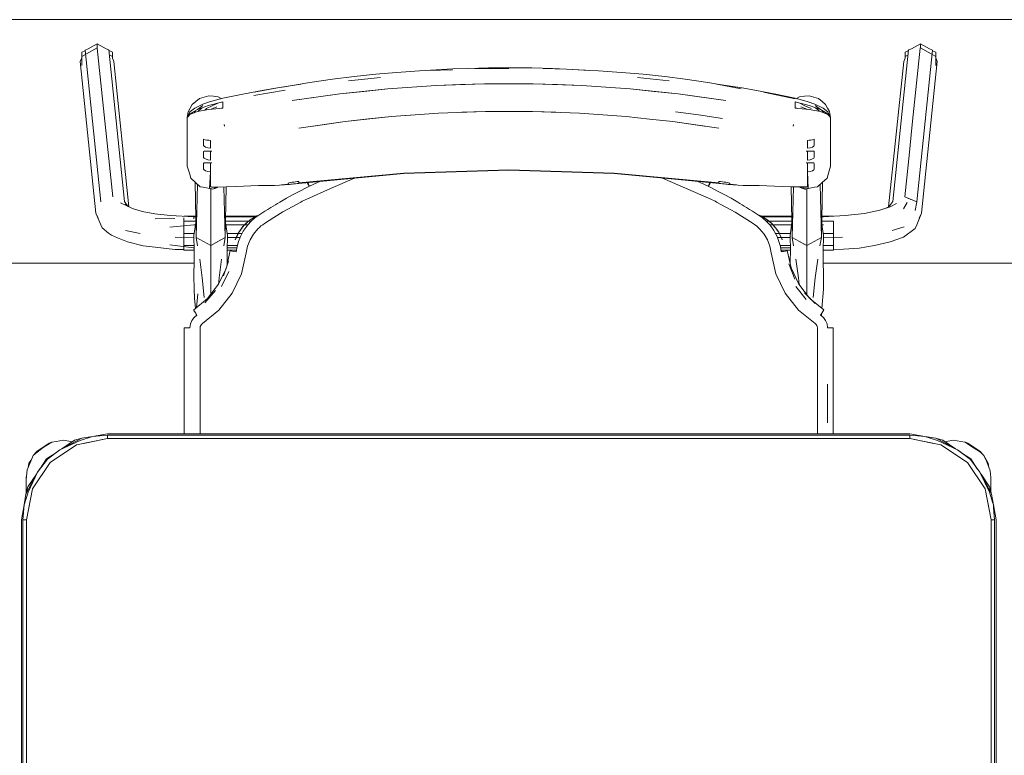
# Model space of a CAD drawing. Header units: millimetres. Extents: x 321 to 585, y -277 to 9.
# Tile 115 of 256: x 395.256 to 396.468, y -206.652 to -205.746. Entities that reach past the tile are written whole.
import ezdxf

# ---------------------------------------------------------------- set-up
doc = ezdxf.new("R2010")
doc.units = ezdxf.units.MM
doc.header["$MEASUREMENT"] = 0
doc.layers.add('IFC-Elemento de mobília-Contorno', color=152, linetype='Continuous', lineweight=5)
doc.layers.add('IFC-Viga-Contorno', color=66, linetype='Continuous', lineweight=5)

msp = doc.modelspace()

# ---------------------------------------------------------------- linework, layer by layer
at = {"layer": 'IFC-Elemento de mobília-Contorno', "color": 7, "lineweight": 5}
for p, q in [((395.3322, -205.7911), (395.351, -205.7806)), ((395.3322, -205.7859), (395.3359, -205.7839)), ((395.3322, -205.7911), (395.3322, -205.7859)), ((395.3359, -205.7839), (395.3362, -205.7831)), ((395.3362, -205.7831), (395.34, -205.7816)), ((395.3362, -205.7831), (395.3556, -205.97)), ((395.34, -205.7816), (395.351, -205.7754)), ((395.351, -205.7806), (395.351, -205.7754)), ((395.351, -205.7754), (395.362, -205.7816)), ((395.351, -205.7806), (395.3512, -205.7807)), ((395.3512, -205.7807), (395.3557, -205.8239)), ((395.362, -205.7816), (395.3655, -205.7829)), ((395.3655, -205.7829), (395.3848, -205.9698)), ((395.3655, -205.7829), (395.3658, -205.7837)), ((395.3658, -205.7837), (395.3699, -205.7859)), ((395.3699, -205.7932), (395.3699, -205.7859)), ((395.3699, -205.7911), (395.3699, -205.7859)), ((396.3309, -205.9698), (396.3503, -205.7829)), ((396.3459, -205.7859), (396.3499, -205.7837)), ((396.3459, -205.7911), (396.3459, -205.7859)), ((396.3499, -205.7837), (396.3503, -205.7829)), ((396.3503, -205.7829), (396.3537, -205.7816)), ((396.3537, -205.7816), (396.3647, -205.7754)), ((396.3601, -205.8239), (396.3645, -205.7807)), ((396.3602, -205.97), (396.3795, -205.7831)), ((396.3645, -205.7807), (396.3647, -205.7806)), ((396.3647, -205.7806), (396.3647, -205.7754)), ((396.3647, -205.7754), (396.3758, -205.7816)), ((396.3647, -205.7806), (396.3836, -205.7911)), ((396.3758, -205.7816), (396.3795, -205.7831)), ((396.3795, -205.7831), (396.3798, -205.7839)), ((396.3798, -205.7839), (396.3836, -205.7859)), ((396.3836, -205.7926), (396.3836, -205.7859)), ((396.3836, -205.7911), (396.3836, -205.7859)), ((395.3302, -205.7973), (395.3322, -205.7926)), ((395.3302, -205.7973), (395.3495, -205.9842)), ((395.3322, -205.802), (395.3322, -205.7911)), ((395.3661, -205.789), (395.3699, -205.7911)), ((395.3699, -205.7932), (395.3699, -205.7911)), ((395.3699, -205.7932), (395.3715, -205.7971)), ((395.3715, -205.7971), (395.3901, -205.9761)), ((396.3256, -205.9764), (396.3442, -205.7971)), ((396.3442, -205.7971), (396.3459, -205.7932)), ((396.3459, -205.7911), (396.3496, -205.789)), ((396.3459, -205.7932), (396.3459, -205.7911)), ((396.3662, -205.9842), (396.3856, -205.7973)), ((396.3836, -205.802), (396.3836, -205.7911)), ((396.3836, -205.7926), (396.3856, -205.7973)), ((395.6944, -205.8128), (395.7195, -205.8107)), ((395.7195, -205.8107), (395.7478, -205.8086)), ((395.7478, -205.8086), (395.7892, -205.8062)), ((395.7589, -205.8085), (395.7886, -205.8076)), ((395.7892, -205.8062), (395.8082, -205.8057)), ((395.8082, -205.8057), (395.833, -205.805)), ((395.816, -205.8057), (395.8581, -205.8057)), ((395.833, -205.805), (395.8581, -205.8049)), ((395.8581, -205.8049), (395.8863, -205.8051)), ((395.8863, -205.8051), (395.9118, -205.8057)), ((395.9002, -205.8057), (395.929, -205.8067)), ((395.9118, -205.8057), (395.929, -205.8067)), ((395.929, -205.8067), (395.9572, -205.8085)), ((395.9365, -205.8072), (395.9684, -205.8086)), ((395.9684, -205.8086), (395.9967, -205.8107)), ((395.9967, -205.8107), (396.0233, -205.813)), ((395.5793, -205.8288), (395.6131, -205.8232)), ((395.6131, -205.8232), (395.6409, -205.8191)), ((395.6409, -205.8191), (395.6676, -205.8157)), ((395.6606, -205.8212), (395.6999, -205.817)), ((395.6676, -205.8157), (395.6944, -205.8128)), ((396.0163, -205.817), (396.0556, -205.8212)), ((396.0233, -205.813), (396.05, -205.8159)), ((396.05, -205.8159), (396.0752, -205.8191)), ((396.0752, -205.8191), (396.103, -205.8232)), ((396.103, -205.8232), (396.1242, -205.8267)), ((395.3557, -205.8239), (395.3605, -205.8706)), ((395.5326, -205.837), (395.5563, -205.8324)), ((395.544, -205.8393), (395.5826, -205.8324)), ((395.5446, -205.8349), (395.5732, -205.8298)), ((395.5563, -205.8324), (395.5732, -205.8298)), ((395.5732, -205.8298), (395.6018, -205.8253)), ((395.6497, -205.8371), (395.7089, -205.8309)), ((395.6497, -205.8371), (395.6793, -205.834)), ((395.6793, -205.834), (395.7089, -205.8309)), ((395.7089, -205.8309), (395.7685, -205.8268)), ((395.7089, -205.8309), (395.7387, -205.8288)), ((395.7387, -205.8288), (395.7685, -205.8268)), ((395.7685, -205.8268), (395.8282, -205.8247)), ((395.7685, -205.8268), (395.7983, -205.8257)), ((395.7983, -205.8257), (395.8282, -205.8247)), ((395.8282, -205.8247), (395.888, -205.8247)), ((395.8282, -205.8247), (395.8581, -205.8247)), ((395.8581, -205.8247), (395.888, -205.8247)), ((395.888, -205.8247), (395.9477, -205.8268)), ((395.888, -205.8247), (395.9178, -205.8257)), ((395.9178, -205.8257), (395.9477, -205.8268)), ((395.9477, -205.8268), (396.0072, -205.8309)), ((395.9477, -205.8268), (395.9774, -205.8288)), ((395.9774, -205.8288), (396.0072, -205.8309)), ((396.0072, -205.8309), (396.0664, -205.8371)), ((396.0072, -205.8309), (396.0368, -205.834)), ((396.0368, -205.834), (396.0664, -205.8371)), ((396.1143, -205.8253), (396.144, -205.8307)), ((396.1143, -205.8253), (396.1454, -205.8297)), ((396.1454, -205.8297), (396.1629, -205.8331)), ((396.1629, -205.8331), (396.1867, -205.8375)), ((396.1715, -205.8349), (396.2107, -205.8433)), ((396.3552, -205.8706), (396.3601, -205.8239)), ((395.468, -205.8503), (395.4726, -205.8465)), ((395.4726, -205.8465), (395.4771, -205.8427)), ((395.4771, -205.8427), (395.4827, -205.841)), ((395.4814, -205.8498), (395.4895, -205.8471)), ((395.4827, -205.841), (395.4884, -205.8394)), ((395.4882, -205.8515), (395.5057, -205.847)), ((395.4884, -205.8394), (395.4943, -205.8401)), ((395.4895, -205.8471), (395.4966, -205.8448)), ((395.4943, -205.8401), (395.5002, -205.8408)), ((395.4966, -205.8448), (395.5057, -205.8425)), ((395.5002, -205.8408), (395.5039, -205.8429)), ((395.5057, -205.8425), (395.5326, -205.837)), ((395.5057, -205.849), (395.5057, -205.847)), ((395.591, -205.8454), (395.6497, -205.8371)), ((395.591, -205.8454), (395.6209, -205.8412)), ((395.6209, -205.8412), (395.6497, -205.8371)), ((396.0664, -205.8371), (396.1252, -205.8454)), ((396.0664, -205.8371), (396.0953, -205.8412)), ((396.0953, -205.8412), (396.1252, -205.8454)), ((396.1867, -205.8375), (396.2105, -205.8425)), ((396.2104, -205.849), (396.2104, -205.847)), ((396.2104, -205.847), (396.2279, -205.8515)), ((396.2105, -205.8425), (396.2195, -205.8448)), ((396.2123, -205.8429), (396.216, -205.8408)), ((396.216, -205.8408), (396.2219, -205.8401)), ((396.2195, -205.8448), (396.2266, -205.8471)), ((396.2219, -205.8401), (396.2278, -205.8394)), ((396.2266, -205.8471), (396.2347, -205.8498)), ((396.2278, -205.8394), (396.2334, -205.8411)), ((396.2334, -205.8411), (396.2391, -205.8427)), ((396.2391, -205.8427), (396.2436, -205.8465)), ((396.2436, -205.8465), (396.2481, -205.8503)), ((395.4621, -205.8662), (395.4632, -205.8591)), ((395.4621, -205.8662), (395.4651, -205.8593)), ((395.4632, -205.8591), (395.4656, -205.8547)), ((395.4651, -205.8593), (395.4712, -205.8547)), ((395.4652, -205.8617), (395.4745, -205.8565)), ((395.4652, -205.8624), (395.4743, -205.859)), ((395.4656, -205.8547), (395.468, -205.8503)), ((395.4707, -205.8603), (395.4723, -205.858)), ((395.4712, -205.8547), (395.4814, -205.8498)), ((395.4743, -205.859), (395.4884, -205.8564)), ((395.4745, -205.8565), (395.481, -205.8514)), ((395.4745, -205.8565), (395.4882, -205.8515)), ((395.4752, -205.8588), (395.476, -205.8578)), ((395.476, -205.8578), (395.4799, -205.8546)), ((395.4836, -205.8572), (395.4858, -205.8552)), ((395.4858, -205.8552), (395.4928, -205.852)), ((395.4884, -205.8564), (395.5057, -205.8548)), ((395.4913, -205.8561), (395.4984, -205.8532)), ((395.4928, -205.852), (395.4997, -205.8486)), ((395.5022, -205.8551), (395.5057, -205.8541)), ((395.5043, -205.8545), (395.5051, -205.8548)), ((395.5057, -205.8509), (395.5057, -205.849)), ((395.5057, -205.8528), (395.5057, -205.8509)), ((395.5057, -205.8548), (395.5057, -205.8528)), ((395.7713, -205.8609), (395.8291, -205.8588)), ((395.8002, -205.8598), (395.8291, -205.8588)), ((395.8291, -205.8588), (395.887, -205.8588)), ((395.887, -205.8588), (395.9449, -205.8609)), ((395.887, -205.8588), (395.9159, -205.8598)), ((396.0633, -205.8591), (396.0917, -205.8631)), ((396.0633, -205.8591), (396.0914, -205.8631)), ((396.2104, -205.8509), (396.2104, -205.849)), ((396.2104, -205.8528), (396.2104, -205.8509)), ((396.2104, -205.8548), (396.2104, -205.8528)), ((396.2104, -205.8541), (396.2139, -205.8551)), ((396.2104, -205.8548), (396.2278, -205.8564)), ((396.2107, -205.8548), (396.2116, -205.8544)), ((396.2165, -205.8486), (396.2234, -205.8521)), ((396.2177, -205.8531), (396.2248, -205.8561)), ((396.2234, -205.8521), (396.2303, -205.8552)), ((396.2278, -205.8564), (396.2418, -205.859)), ((396.2279, -205.8515), (396.2417, -205.8565)), ((396.2347, -205.8498), (396.2449, -205.8547)), ((396.2352, -205.8514), (396.2417, -205.8565)), ((396.2356, -205.8543), (396.24, -205.8578)), ((396.24, -205.8578), (396.2407, -205.8588)), ((396.2417, -205.8565), (396.2509, -205.8617)), ((396.2418, -205.859), (396.2509, -205.8624)), ((396.2436, -205.858), (396.245, -205.8601)), ((396.2449, -205.8547), (396.2508, -205.8591)), ((396.2481, -205.8503), (396.2505, -205.8546)), ((396.2505, -205.8546), (396.2529, -205.8589)), ((396.2508, -205.8591), (396.2541, -205.8661)), ((396.2529, -205.8589), (396.2541, -205.8661)), ((395.3605, -205.8706), (395.3654, -205.9173)), ((395.4621, -205.8662), (395.4652, -205.8617)), ((395.4621, -205.8662), (395.4638, -205.8641)), ((395.4621, -205.8812), (395.4621, -205.8662)), ((395.4638, -205.8641), (395.4652, -205.8624)), ((395.4664, -205.861), (395.4694, -205.8608)), ((395.5994, -205.8792), (395.6563, -205.8711)), ((395.6286, -205.8751), (395.6563, -205.8711)), ((395.6563, -205.8711), (395.7136, -205.865)), ((395.6563, -205.8711), (395.685, -205.868)), ((395.685, -205.868), (395.7136, -205.865)), ((395.7136, -205.865), (395.7713, -205.8609)), ((395.7136, -205.865), (395.7425, -205.8629)), ((395.7425, -205.8629), (395.7713, -205.8609)), ((395.9449, -205.8609), (396.0025, -205.865)), ((395.9449, -205.8609), (395.9737, -205.8629)), ((395.9737, -205.8629), (396.0025, -205.865)), ((396.0025, -205.865), (396.0312, -205.8681)), ((396.0312, -205.8681), (396.0598, -205.8711)), ((396.0598, -205.8711), (396.1167, -205.8792)), ((396.0598, -205.8711), (396.0875, -205.8751)), ((396.0914, -205.8631), (396.1211, -205.8673)), ((396.0917, -205.8631), (396.1211, -205.8673)), ((396.2469, -205.8609), (396.2496, -205.861)), ((396.2509, -205.8617), (396.2541, -205.8661)), ((396.2509, -205.8624), (396.2524, -205.8641)), ((396.2524, -205.8641), (396.2541, -205.8661)), ((396.2541, -205.8812), (396.2541, -205.8661)), ((396.3504, -205.9173), (396.3552, -205.8706)), ((395.4621, -205.8962), (395.4621, -205.8812)), ((395.5076, -205.8747), (395.5078, -205.8757)), ((395.5076, -205.8747), (395.508, -205.8769)), ((395.5078, -205.8757), (395.508, -205.8769)), ((395.5994, -205.8792), (395.6286, -205.8751)), ((396.0875, -205.8751), (396.1167, -205.8792)), ((396.2081, -205.8769), (396.2085, -205.8747)), ((396.2081, -205.8769), (396.2083, -205.8757)), ((396.2083, -205.8757), (396.2085, -205.8747)), ((396.2541, -205.8962), (396.2541, -205.8812)), ((395.4621, -205.9113), (395.4621, -205.8962)), ((395.4821, -205.893), (395.4841, -205.8936)), ((395.4821, -205.8949), (395.4821, -205.893)), ((395.4821, -205.8969), (395.4821, -205.8949)), ((395.4841, -205.8936), (395.4863, -205.894)), ((395.4863, -205.894), (395.4884, -205.8943)), ((395.4884, -205.8943), (395.4905, -205.8944)), ((395.4905, -205.8968), (395.4905, -205.8944)), ((396.2256, -205.8944), (396.2277, -205.8943)), ((396.2256, -205.8968), (396.2256, -205.8944)), ((396.2277, -205.8943), (396.2299, -205.894)), ((396.2299, -205.894), (396.232, -205.8936)), ((396.232, -205.8936), (396.2341, -205.893)), ((396.2341, -205.8949), (396.2341, -205.893)), ((396.2341, -205.8969), (396.2341, -205.8949)), ((396.2541, -205.9112), (396.2541, -205.8962)), ((395.4821, -205.8988), (395.4821, -205.8969)), ((395.4821, -205.9007), (395.4821, -205.8988)), ((395.4821, -205.9007), (395.4827, -205.9016)), ((395.4821, -205.9082), (395.4827, -205.9077)), ((395.4821, -205.91), (395.4821, -205.9082)), ((395.4827, -205.9016), (395.4845, -205.9027)), ((395.4827, -205.9077), (395.4845, -205.9075)), ((395.4845, -205.9027), (395.4872, -205.9036)), ((395.4845, -205.9075), (395.4872, -205.9075)), ((395.4872, -205.9036), (395.4905, -205.9041)), ((395.4872, -205.9075), (395.4905, -205.9075)), ((395.4905, -205.8992), (395.4905, -205.8968)), ((395.4905, -205.9017), (395.4905, -205.8992)), ((395.4905, -205.9041), (395.4905, -205.9017)), ((395.4905, -205.9103), (395.4905, -205.9075)), ((395.4909, -205.9075), (395.4921, -205.9075)), ((395.4909, -205.9075), (395.4921, -205.9075)), ((395.4913, -205.9075), (395.4921, -205.9075)), ((395.4917, -205.9075), (395.4921, -205.9075)), ((396.2241, -205.9075), (396.2249, -205.9075)), ((396.2241, -205.9075), (396.2244, -205.9075)), ((396.2241, -205.9075), (396.2252, -205.9075)), ((396.2241, -205.9075), (396.2249, -205.9075)), ((396.2256, -205.8992), (396.2256, -205.8968)), ((396.2256, -205.9017), (396.2256, -205.8992)), ((396.2256, -205.9041), (396.2256, -205.9017)), ((396.2256, -205.9041), (396.229, -205.9036)), ((396.2256, -205.9103), (396.2256, -205.9075)), ((396.2256, -205.9075), (396.229, -205.9075)), ((396.229, -205.9036), (396.2317, -205.9027)), ((396.229, -205.9075), (396.2317, -205.9075)), ((396.2317, -205.9027), (396.2334, -205.9016)), ((396.2317, -205.9075), (396.2334, -205.9077)), ((396.2334, -205.9016), (396.2341, -205.9007)), ((396.2334, -205.9077), (396.2341, -205.9082)), ((396.2341, -205.8988), (396.2341, -205.8969)), ((396.2341, -205.9007), (396.2341, -205.8988)), ((396.2341, -205.91), (396.2341, -205.9082)), ((395.3654, -205.9173), (395.3702, -205.9641)), ((395.4621, -205.9263), (395.4621, -205.9113)), ((395.4821, -205.9117), (395.4821, -205.91)), ((395.4821, -205.9135), (395.4821, -205.9117)), ((395.4821, -205.9153), (395.4821, -205.9135)), ((395.4821, -205.9153), (395.4827, -205.9162)), ((395.4827, -205.9162), (395.4845, -205.9173)), ((395.4845, -205.9173), (395.4872, -205.9182)), ((395.4872, -205.9182), (395.4905, -205.9187)), ((395.4905, -205.9131), (395.4905, -205.9103)), ((395.4905, -205.9159), (395.4905, -205.9131)), ((395.4905, -205.9187), (395.4905, -205.9159)), ((396.2256, -205.9131), (396.2256, -205.9103)), ((396.2256, -205.9159), (396.2256, -205.9131)), ((396.2256, -205.9187), (396.2256, -205.9159)), ((396.2256, -205.9187), (396.229, -205.9182)), ((396.229, -205.9182), (396.2317, -205.9173)), ((396.2317, -205.9173), (396.2334, -205.9162)), ((396.2334, -205.9162), (396.2341, -205.9153)), ((396.2341, -205.9117), (396.2341, -205.91)), ((396.2341, -205.9135), (396.2341, -205.9117)), ((396.2341, -205.9153), (396.2341, -205.9135)), ((396.2541, -205.9263), (396.2541, -205.9112)), ((396.3455, -205.9641), (396.3504, -205.9173)), ((395.4621, -205.9263), (395.4646, -205.9349)), ((395.4821, -205.9228), (395.4827, -205.9222)), ((395.4821, -205.9245), (395.4821, -205.9228)), ((395.4821, -205.9263), (395.4821, -205.9245)), ((395.4821, -205.9281), (395.4821, -205.9263)), ((395.4821, -205.9298), (395.4821, -205.9281)), ((395.4821, -205.9298), (395.4827, -205.9307)), ((395.4827, -205.9222), (395.4845, -205.9221)), ((395.4827, -205.9307), (395.4845, -205.9318)), ((395.4845, -205.9221), (395.4872, -205.9221)), ((395.4845, -205.9318), (395.4872, -205.9328)), ((395.4872, -205.9221), (395.4905, -205.9221)), ((395.4905, -205.9249), (395.4905, -205.9221)), ((395.4905, -205.9276), (395.4905, -205.9249)), ((395.4905, -205.9304), (395.4905, -205.9276)), ((395.4905, -205.9332), (395.4905, -205.9304)), ((395.4909, -205.922), (395.491, -205.922)), ((395.4913, -205.922), (395.4917, -205.922)), ((395.4913, -205.922), (395.4921, -205.922)), ((395.4913, -205.922), (395.4921, -205.922)), ((395.4917, -205.922), (395.4921, -205.922)), ((395.7285, -205.9348), (395.8581, -205.9307)), ((395.7933, -205.9332), (395.8581, -205.9312)), ((395.8581, -205.9307), (395.9877, -205.9348)), ((395.8581, -205.9312), (395.9229, -205.9332)), ((396.2241, -205.922), (396.2244, -205.922)), ((396.2241, -205.922), (396.2249, -205.922)), ((396.2241, -205.922), (396.2248, -205.922)), ((396.2244, -205.922), (396.2248, -205.922)), ((396.2256, -205.9249), (396.2256, -205.9221)), ((396.2256, -205.9221), (396.229, -205.9221)), ((396.2256, -205.9276), (396.2256, -205.9249)), ((396.2256, -205.9304), (396.2256, -205.9276)), ((396.2256, -205.9332), (396.2256, -205.9304)), ((396.229, -205.9221), (396.2317, -205.9221)), ((396.229, -205.9328), (396.2317, -205.9318)), ((396.2317, -205.9221), (396.2334, -205.9222)), ((396.2317, -205.9318), (396.2334, -205.9307)), ((396.2334, -205.9222), (396.2341, -205.9228)), ((396.2334, -205.9307), (396.2341, -205.9298)), ((396.2341, -205.9245), (396.2341, -205.9228)), ((396.2341, -205.9263), (396.2341, -205.9245)), ((396.2341, -205.9281), (396.2341, -205.9263)), ((396.2341, -205.9298), (396.2341, -205.9281)), ((396.2516, -205.9349), (396.2541, -205.9263)), ((395.4646, -205.9349), (395.4664, -205.9411)), ((395.4664, -205.9411), (395.4722, -205.9463)), ((395.4872, -205.9328), (395.4905, -205.9332)), ((395.4895, -205.9536), (395.4905, -205.9332)), ((395.4905, -205.9516), (395.4905, -205.9332)), ((395.5994, -205.9468), (395.7285, -205.9348)), ((395.5994, -205.9473), (395.6639, -205.9412)), ((395.6125, -205.9509), (395.626, -205.9448)), ((395.6125, -205.9509), (395.6259, -205.9448)), ((395.6386, -205.9537), (395.6681, -205.9409)), ((395.6639, -205.9412), (395.7285, -205.9352)), ((395.6681, -205.9409), (395.6684, -205.9408)), ((395.7285, -205.9352), (395.7933, -205.9332)), ((395.9229, -205.9332), (395.9877, -205.9352)), ((395.9877, -205.9348), (396.1167, -205.9468)), ((395.9877, -205.9352), (396.0666, -205.9426)), ((396.0472, -205.9408), (396.1066, -205.9666)), ((396.0666, -205.9426), (396.1168, -205.9473)), ((396.0897, -205.9447), (396.1033, -205.9509)), ((396.0897, -205.9447), (396.1033, -205.9509)), ((396.2256, -205.9332), (396.229, -205.9328)), ((396.2256, -205.9516), (396.2256, -205.9332)), ((396.2256, -205.9332), (396.2266, -205.9536)), ((396.244, -205.9463), (396.2498, -205.9411)), ((396.2498, -205.9411), (396.2516, -205.9349)), ((395.4716, -205.9458), (395.4729, -206.0138)), ((395.4722, -205.9463), (395.478, -205.9515)), ((395.4729, -206.0138), (395.4746, -205.9485)), ((395.478, -205.9515), (395.4818, -205.9522)), ((395.4818, -205.9522), (395.4857, -205.9529)), ((395.4857, -205.9529), (395.4895, -205.9536)), ((395.4895, -205.9536), (395.4905, -205.9538)), ((395.4905, -205.9516), (395.4943, -205.952)), ((395.4905, -205.9516), (395.4915, -205.9517)), ((395.4905, -205.9538), (395.4915, -205.954)), ((395.4909, -205.9567), (395.4909, -205.9539)), ((395.4909, -205.9903), (395.4909, -205.9567)), ((395.4915, -205.9517), (395.4924, -205.9518)), ((395.4915, -205.954), (395.4924, -205.9542)), ((395.4924, -205.9518), (395.4933, -205.9519)), ((395.4924, -205.9542), (395.4934, -205.9544)), ((395.4933, -205.9519), (395.4943, -205.952)), ((395.4934, -205.9544), (395.4942, -205.9541)), ((395.4942, -205.9541), (395.495, -205.9538)), ((395.4943, -205.952), (395.498, -205.9519)), ((395.4943, -205.952), (395.4952, -205.952)), ((395.495, -205.9538), (395.4953, -205.9536)), ((395.4952, -205.952), (395.4957, -205.952)), ((395.4953, -205.9536), (395.4957, -205.9535)), ((395.4957, -205.952), (395.4961, -205.952)), ((395.4957, -205.9535), (395.4961, -205.9533)), ((395.4961, -205.952), (395.4966, -205.952)), ((395.4961, -205.9533), (395.4965, -205.9532)), ((395.4965, -205.9532), (395.4969, -205.9531)), ((395.4966, -205.952), (395.497, -205.952)), ((395.4969, -205.9531), (395.4973, -205.9529)), ((395.497, -205.952), (395.4975, -205.952)), ((395.4973, -205.9529), (395.4977, -205.9528)), ((395.4975, -205.952), (395.498, -205.9519)), ((395.4977, -205.9528), (395.498, -205.9526)), ((395.498, -205.9519), (395.5218, -205.9513)), ((395.498, -205.9526), (395.4984, -205.9525)), ((395.4984, -205.9525), (395.4988, -205.9523)), ((395.4988, -205.9523), (395.4992, -205.9522)), ((395.4992, -205.9522), (395.4996, -205.952)), ((395.4996, -205.952), (395.4998, -205.9519)), ((395.5072, -205.9517), (395.5088, -206.0138)), ((395.5088, -206.0138), (395.51, -205.9516)), ((395.5218, -205.9513), (395.5499, -205.9501)), ((395.5499, -205.9501), (395.5529, -205.9498)), ((395.5529, -205.9498), (395.557, -205.95)), ((395.557, -205.95), (395.5611, -205.95)), ((395.5611, -205.95), (395.5653, -205.95)), ((395.5653, -205.95), (395.5696, -205.95)), ((395.5695, -205.9501), (395.5879, -205.9486)), ((395.5695, -205.95), (395.5695, -205.9501)), ((395.5695, -205.9501), (395.5696, -205.95)), ((395.5779, -205.9492), (395.5861, -205.9482)), ((395.5779, -205.9492), (395.5862, -205.9484)), ((395.5861, -205.9476), (395.5865, -205.9471)), ((395.5861, -205.9477), (395.5861, -205.9476)), ((395.5861, -205.9479), (395.5861, -205.9477)), ((395.5861, -205.948), (395.5861, -205.9479)), ((395.5861, -205.9482), (395.5861, -205.948)), ((395.5862, -205.9484), (395.5868, -205.9486)), ((395.5865, -205.9471), (395.5875, -205.9467)), ((395.5868, -205.9486), (395.5879, -205.9486)), ((395.5875, -205.9467), (395.5892, -205.9462)), ((395.5879, -205.9486), (395.5894, -205.9484)), ((395.5892, -205.9462), (395.5911, -205.946)), ((395.5894, -205.9484), (395.5911, -205.9483)), ((395.5911, -205.946), (395.5932, -205.9457)), ((395.5911, -205.9483), (395.5931, -205.948)), ((395.5924, -205.9612), (395.6007, -205.9568)), ((395.5931, -205.948), (395.5952, -205.9478)), ((395.5932, -205.9457), (395.5952, -205.9455)), ((395.5952, -205.9455), (395.5973, -205.9452)), ((395.5952, -205.9478), (395.5973, -205.9475)), ((395.5973, -205.9452), (395.5994, -205.945)), ((395.5973, -205.9475), (395.5994, -205.9473)), ((395.5989, -205.945), (395.5994, -205.9473)), ((395.5989, -205.945), (395.5994, -205.9473)), ((395.5994, -205.9454), (395.5994, -205.945)), ((395.5994, -205.9459), (395.5994, -205.9454)), ((395.5994, -205.9464), (395.5994, -205.9459)), ((395.5994, -205.9468), (395.5994, -205.9464)), ((395.6007, -205.9568), (395.6092, -205.9526)), ((395.6092, -205.9526), (395.61, -205.9521)), ((395.6092, -205.9666), (395.6386, -205.9537)), ((395.6097, -205.9463), (395.61, -205.9469)), ((395.61, -205.9469), (395.6112, -205.9493)), ((395.61, -205.9521), (395.6108, -205.9517)), ((395.6101, -205.9463), (395.6112, -205.9483)), ((395.6108, -205.9517), (395.6116, -205.9513)), ((395.6112, -205.9483), (395.6125, -205.9509)), ((395.6112, -205.9493), (395.6116, -205.9491)), ((395.6112, -205.9493), (395.6116, -205.9491)), ((395.6112, -205.9493), (395.6121, -205.9511)), ((395.6116, -205.9513), (395.6125, -205.9509)), ((396.1033, -205.9509), (396.1046, -205.9483)), ((396.1033, -205.9509), (396.1041, -205.9513)), ((396.1036, -205.9511), (396.1046, -205.9493)), ((396.1041, -205.9513), (396.1049, -205.9517)), ((396.1042, -205.9491), (396.1046, -205.9493)), ((396.1042, -205.9491), (396.1046, -205.9493)), ((396.1046, -205.9483), (396.1056, -205.9462)), ((396.1046, -205.9493), (396.1058, -205.9469)), ((396.1049, -205.9517), (396.1058, -205.9521)), ((396.1058, -205.9469), (396.106, -205.9463)), ((396.1058, -205.9521), (396.1066, -205.9526)), ((396.1066, -205.9526), (396.115, -205.9568)), ((396.115, -205.9568), (396.1233, -205.9612)), ((396.1167, -205.9454), (396.1167, -205.945)), ((396.1167, -205.945), (396.1188, -205.9452)), ((396.1167, -205.9459), (396.1167, -205.9454)), ((396.1167, -205.9464), (396.1167, -205.9459)), ((396.1167, -205.9468), (396.1167, -205.9464)), ((396.1168, -205.9473), (396.1189, -205.9475)), ((396.1188, -205.9452), (396.1209, -205.9455)), ((396.1189, -205.9475), (396.1209, -205.9478)), ((396.1209, -205.9455), (396.123, -205.9457)), ((396.1209, -205.9478), (396.123, -205.948)), ((396.123, -205.9457), (396.1251, -205.946)), ((396.123, -205.948), (396.1251, -205.9483)), ((396.1251, -205.946), (396.127, -205.9462)), ((396.1251, -205.9483), (396.1267, -205.9484)), ((396.1267, -205.9484), (396.1282, -205.9486)), ((396.127, -205.9462), (396.1286, -205.9467)), ((396.1282, -205.9486), (396.1467, -205.9501)), ((396.1282, -205.9486), (396.1293, -205.9486)), ((396.1286, -205.9467), (396.1297, -205.9471)), ((396.1293, -205.9486), (396.13, -205.9484)), ((396.1297, -205.9471), (396.1301, -205.9476)), ((396.13, -205.9484), (396.1382, -205.9492)), ((396.1301, -205.9477), (396.1301, -205.9476)), ((396.1301, -205.9479), (396.1301, -205.9477)), ((396.1301, -205.948), (396.1301, -205.9479)), ((396.1301, -205.9482), (396.1301, -205.948)), ((396.1301, -205.9482), (396.1382, -205.9492)), ((396.1465, -205.95), (396.1467, -205.9501)), ((396.1465, -205.95), (396.1508, -205.95)), ((396.1467, -205.9501), (396.1467, -205.95)), ((396.1508, -205.95), (396.155, -205.95)), ((396.155, -205.95), (396.1592, -205.95)), ((396.1592, -205.95), (396.1632, -205.9498)), ((396.1632, -205.9498), (396.1662, -205.9501)), ((396.1662, -205.9501), (396.1944, -205.9513)), ((396.1944, -205.9513), (396.2143, -205.9517)), ((396.1944, -205.9513), (396.2056, -205.9514)), ((396.1944, -205.9513), (396.2256, -205.9516)), ((396.2056, -205.9514), (396.2057, -205.9514)), ((396.2056, -205.9514), (396.2256, -205.9516)), ((396.2056, -205.9514), (396.2213, -205.952)), ((396.2057, -205.9515), (396.2069, -206.0138)), ((396.2069, -206.0138), (396.2085, -205.9516)), ((396.2159, -205.9518), (396.216, -205.9518)), ((396.216, -205.9518), (396.2165, -205.952)), ((396.2163, -205.9518), (396.2165, -205.952)), ((396.2165, -205.9518), (396.2165, -205.952)), ((396.2165, -205.952), (396.2169, -205.9522)), ((396.2166, -205.9518), (396.2169, -205.9522)), ((396.2168, -205.9518), (396.2169, -205.9522)), ((396.2168, -205.9518), (396.2173, -205.9523)), ((396.2169, -205.9522), (396.2173, -205.9523)), ((396.2173, -205.9523), (396.2173, -205.9519)), ((396.2173, -205.9523), (396.2177, -205.9525)), ((396.2177, -205.9525), (396.2181, -205.9526)), ((396.2179, -205.9519), (396.2185, -205.9528)), ((396.2181, -205.9526), (396.2185, -205.9528)), ((396.2185, -205.9519), (396.2185, -205.9528)), ((396.2185, -205.9528), (396.2189, -205.9529)), ((396.2189, -205.9529), (396.2193, -205.9531)), ((396.2193, -205.9531), (396.2196, -205.9532)), ((396.2196, -205.9532), (396.22, -205.9533)), ((396.22, -205.9533), (396.2204, -205.9535)), ((396.2204, -205.9535), (396.2208, -205.9536)), ((396.2205, -205.952), (396.2208, -205.952)), ((396.2208, -205.952), (396.2213, -205.952)), ((396.2208, -205.9536), (396.2212, -205.9538)), ((396.2212, -205.9538), (396.2216, -205.9539)), ((396.2213, -205.952), (396.2235, -205.9519)), ((396.2213, -205.952), (396.2219, -205.952)), ((396.2216, -205.9539), (396.222, -205.9541)), ((396.2219, -205.952), (396.2224, -205.9519)), ((396.222, -205.9541), (396.2224, -205.9542)), ((396.2224, -205.9519), (396.2229, -205.9519)), ((396.2224, -205.9542), (396.2227, -205.9544)), ((396.2227, -205.9544), (396.2232, -205.9543)), ((396.2229, -205.9519), (396.2235, -205.9519)), ((396.2232, -205.9543), (396.2237, -205.9542)), ((396.2235, -205.9519), (396.2256, -205.9516)), ((396.2235, -205.9519), (396.224, -205.9518)), ((396.2237, -205.9542), (396.2247, -205.954)), ((396.224, -205.9518), (396.2245, -205.9517)), ((396.2245, -205.9517), (396.2256, -205.9516)), ((396.2247, -205.954), (396.2256, -205.9538)), ((396.2249, -205.9567), (396.2249, -205.954)), ((396.2249, -205.9903), (396.2249, -205.9567)), ((396.2256, -205.9538), (396.2266, -205.9536)), ((396.2266, -205.9536), (396.2305, -205.9529)), ((396.2305, -205.9529), (396.2343, -205.9522)), ((396.2343, -205.9522), (396.2382, -205.9515)), ((396.2382, -205.9515), (396.244, -205.9463)), ((396.2412, -205.9488), (396.2428, -206.0138)), ((396.2428, -206.0138), (396.2441, -205.9462)), ((395.5759, -205.9704), (395.5841, -205.9657)), ((395.5841, -205.9657), (395.5924, -205.9612)), ((395.6037, -205.9694), (395.6056, -205.9684)), ((395.6056, -205.9684), (395.6074, -205.9675)), ((395.6074, -205.9675), (395.6092, -205.9666)), ((396.1066, -205.9666), (396.1084, -205.9675)), ((396.1084, -205.9675), (396.1102, -205.9684)), ((396.1102, -205.9684), (396.112, -205.9694)), ((396.1233, -205.9612), (396.1316, -205.9657)), ((396.1316, -205.9657), (396.1398, -205.9704)), ((396.3455, -205.9641), (396.3602, -205.97)), ((396.3455, -205.9641), (396.3529, -205.967)), ((395.38, -205.9714), (395.3944, -205.9781)), ((395.3848, -205.9698), (395.3884, -205.9751)), ((395.3855, -205.9729), (395.3892, -205.9757)), ((395.3944, -205.9781), (395.4066, -205.9818)), ((395.5577, -205.9816), (395.5614, -205.9793)), ((395.5614, -205.9793), (395.5651, -205.977)), ((395.5651, -205.977), (395.5678, -205.9753)), ((395.5678, -205.9753), (395.5705, -205.9736)), ((395.5705, -205.9736), (395.5732, -205.972)), ((395.5732, -205.972), (395.5759, -205.9704)), ((395.5799, -205.9825), (395.591, -205.9762)), ((395.591, -205.9762), (395.6019, -205.9703)), ((395.6019, -205.9703), (395.6037, -205.9694)), ((396.112, -205.9694), (396.1138, -205.9703)), ((396.1138, -205.9703), (396.1252, -205.9765)), ((396.1252, -205.9765), (396.1365, -205.9829)), ((396.1398, -205.9704), (396.1425, -205.972)), ((396.1425, -205.972), (396.1452, -205.9736)), ((396.1452, -205.9736), (396.1479, -205.9753)), ((396.1479, -205.9753), (396.1506, -205.9769)), ((396.1506, -205.9769), (396.1543, -205.9793)), ((396.1543, -205.9793), (396.1581, -205.9816)), ((396.2958, -205.9844), (396.3148, -205.9805)), ((396.3148, -205.9805), (396.3277, -205.9764)), ((396.3203, -205.9788), (396.3257, -205.9764)), ((396.3257, -205.9764), (396.3309, -205.9698)), ((396.3277, -205.9764), (396.3352, -205.972)), ((396.3438, -205.9787), (396.3486, -205.9709)), ((396.3582, -205.9807), (396.3602, -205.97)), ((395.3495, -205.9842), (395.3524, -205.9901)), ((395.3495, -205.9842), (395.3556, -205.9983)), ((395.4066, -205.9818), (395.422, -205.9848)), ((395.422, -205.9848), (395.441, -205.9868)), ((395.4227, -205.9912), (395.4468, -205.9906)), ((395.441, -205.9868), (395.4702, -205.9887)), ((395.4579, -205.9879), (395.4579, -205.9877)), ((395.4579, -205.9877), (395.4724, -205.9877)), ((395.4579, -205.994), (395.4579, -205.9898)), ((395.4702, -205.9908), (395.4702, -205.9887)), ((395.4702, -205.9887), (395.4725, -205.9887)), ((395.4909, -206.0239), (395.4909, -205.9903)), ((395.5093, -205.9877), (395.5468, -205.9877)), ((395.5093, -205.9887), (395.5451, -205.9887)), ((395.5344, -205.9965), (395.5406, -205.9914)), ((395.5352, -205.9958), (395.5395, -205.9923)), ((395.5395, -205.9923), (395.5443, -205.9892)), ((395.5406, -205.9914), (395.5443, -205.9892)), ((395.5408, -205.994), (395.5453, -205.9899)), ((395.5436, -205.9896), (395.5446, -205.989)), ((395.5443, -205.9892), (395.5505, -205.9862)), ((395.5443, -205.9892), (395.5475, -205.9873)), ((395.5453, -205.9899), (395.5503, -205.9863)), ((395.5453, -205.9887), (395.547, -205.9887)), ((395.5473, -205.9877), (395.5484, -205.9877)), ((395.5475, -205.9873), (395.5509, -205.9859)), ((395.5503, -205.9863), (395.554, -205.9839)), ((395.554, -205.9839), (395.5577, -205.9816)), ((395.5571, -205.9967), (395.5686, -205.9893)), ((395.5686, -205.9893), (395.5799, -205.9825)), ((396.1365, -205.9829), (396.1476, -205.9897)), ((396.1476, -205.9897), (396.1587, -205.9967)), ((396.1581, -205.9816), (396.1618, -205.9839)), ((396.1618, -205.9839), (396.1655, -205.9863)), ((396.1648, -205.9859), (396.1682, -205.9873)), ((396.1654, -205.9863), (396.1715, -205.9892)), ((396.1654, -205.9863), (396.1704, -205.9899)), ((396.1673, -205.9877), (396.1683, -205.9877)), ((396.1682, -205.9873), (396.1715, -205.9892)), ((396.1687, -205.9887), (396.1704, -205.9887)), ((396.1689, -205.9877), (396.2064, -205.9877)), ((396.1704, -205.9899), (396.175, -205.994)), ((396.1706, -205.9887), (396.2065, -205.9887)), ((396.1712, -205.9891), (396.1722, -205.9896)), ((396.1715, -205.9892), (396.1762, -205.9923)), ((396.1715, -205.9892), (396.1751, -205.9914)), ((396.1751, -205.9914), (396.1814, -205.9965)), ((396.1762, -205.9923), (396.1805, -205.9958)), ((396.2249, -206.0239), (396.2249, -205.9903)), ((396.2433, -205.9877), (396.2579, -205.9877)), ((396.2433, -205.9887), (396.2456, -205.9887)), ((396.2456, -205.9887), (396.2722, -205.987)), ((396.2579, -205.9879), (396.2579, -205.9877)), ((396.2722, -205.987), (396.2958, -205.9844)), ((396.3602, -205.9983), (396.3662, -205.9842)), ((396.3634, -205.9901), (396.3662, -205.9842)), ((395.3556, -205.9983), (395.3571, -206.0019)), ((395.3571, -206.0019), (395.3651, -206.0085)), ((395.3859, -206.0053), (395.4041, -206.009)), ((395.4404, -206.0011), (395.4702, -205.9982)), ((395.4579, -205.994), (395.4726, -205.994)), ((395.4579, -206.0089), (395.4579, -205.994)), ((395.4702, -206.0114), (395.4726, -205.9957)), ((395.4702, -205.9982), (395.4722, -205.9982)), ((395.5091, -205.9957), (395.5116, -206.0114)), ((395.5092, -205.994), (395.5374, -205.994)), ((395.5095, -205.9982), (395.5327, -205.9982)), ((395.5251, -206.0084), (395.5282, -206.0037)), ((395.5258, -206.0071), (395.5278, -206.0041)), ((395.5278, -206.0041), (395.5313, -205.9997)), ((395.5278, -206.0041), (395.5289, -206.0026)), ((395.5289, -206.0026), (395.5313, -205.9997)), ((395.5304, -206.0009), (395.5326, -205.9984)), ((395.531, -206.0062), (395.5316, -206.0052)), ((395.5313, -205.9997), (395.5353, -205.9958)), ((395.5313, -205.9997), (395.5344, -205.9965)), ((395.5316, -206.0052), (395.5322, -206.0043)), ((395.5322, -206.0043), (395.5329, -206.0034)), ((395.5328, -205.9982), (395.5368, -205.9982)), ((395.5329, -206.0034), (395.5366, -205.9985)), ((395.5366, -205.9985), (395.5408, -205.994)), ((395.5375, -205.994), (395.5408, -205.994)), ((395.5436, -206.0097), (395.5489, -206.0033)), ((395.5489, -206.0033), (395.5508, -206.0015)), ((395.5508, -206.0015), (395.5528, -205.9998)), ((395.5528, -205.9998), (395.5549, -205.9982)), ((395.5549, -205.9982), (395.5571, -205.9967)), ((396.1587, -205.9967), (396.1609, -205.9982)), ((396.1608, -205.9982), (396.1629, -205.9998)), ((396.1629, -205.9998), (396.1649, -206.0015)), ((396.1649, -206.0015), (396.1668, -206.0033)), ((396.1668, -206.0033), (396.1722, -206.0097)), ((396.175, -205.994), (396.1783, -205.994)), ((396.175, -205.994), (396.1792, -205.9985)), ((396.1783, -205.994), (396.2066, -205.994)), ((396.1789, -205.9982), (396.1829, -205.9982)), ((396.1792, -205.9985), (396.1829, -206.0034)), ((396.1804, -205.9957), (396.1844, -205.9997)), ((396.1814, -205.9965), (396.1844, -205.9997)), ((396.1829, -206.0034), (396.1835, -206.0043)), ((396.183, -205.9982), (396.2062, -205.9982)), ((396.1832, -205.9985), (396.1853, -206.0009)), ((396.1835, -206.0043), (396.1841, -206.0052)), ((396.1841, -206.0052), (396.1847, -206.0062)), ((396.1844, -205.9997), (396.1869, -206.0026)), ((396.1844, -205.9997), (396.1879, -206.0041)), ((396.1869, -206.0026), (396.1879, -206.0041)), ((396.1876, -206.0037), (396.1907, -206.0084)), ((396.1879, -206.0041), (396.1899, -206.0071)), ((396.2042, -206.0114), (396.2066, -205.9957)), ((396.2431, -205.9957), (396.2456, -206.0114)), ((396.2432, -205.994), (396.2579, -205.994)), ((396.2435, -205.9982), (396.2456, -205.9982)), ((396.2579, -205.994), (396.2579, -205.9937)), ((396.2579, -206.0089), (396.2579, -205.994)), ((396.3298, -206.0053), (396.3448, -206.0008)), ((396.3438, -206.0135), (396.3582, -206.0027)), ((396.3582, -206.0027), (396.3602, -205.9983)), ((395.3651, -206.0085), (395.3687, -206.0112)), ((395.3687, -206.0112), (395.3762, -206.0146)), ((395.3762, -206.0146), (395.3884, -206.0192)), ((395.447, -206.0134), (395.4702, -206.0139)), ((395.4579, -206.0089), (395.4706, -206.0089)), ((395.4579, -206.0237), (395.4579, -206.0089)), ((395.4702, -206.0114), (395.4706, -206.0303)), ((395.4702, -206.0139), (395.4702, -206.0139)), ((395.4729, -206.0138), (395.4747, -206.0244)), ((395.4729, -206.0138), (395.4909, -206.0239)), ((395.4729, -206.0138), (395.4819, -206.0188)), ((395.4909, -206.0239), (395.5088, -206.0138)), ((395.4998, -206.0188), (395.5088, -206.0138)), ((395.5071, -206.0244), (395.5088, -206.0138)), ((395.5111, -206.0303), (395.5116, -206.0114)), ((395.5112, -206.0089), (395.5247, -206.0089)), ((395.5115, -206.0139), (395.5223, -206.0139)), ((395.5211, -206.0169), (395.5224, -206.0135)), ((395.5211, -206.0169), (395.5224, -206.0135)), ((395.5211, -206.0168), (395.5213, -206.0162)), ((395.5211, -206.0169), (395.5211, -206.0169)), ((395.5213, -206.0164), (395.5241, -206.0102)), ((395.5224, -206.0135), (395.5244, -206.0095)), ((395.5224, -206.0135), (395.524, -206.0103)), ((395.5224, -206.0139), (395.5271, -206.0139)), ((395.524, -206.0103), (395.5258, -206.0071)), ((395.5244, -206.0095), (395.5258, -206.0071)), ((395.5248, -206.0089), (395.5295, -206.0089)), ((395.5252, -206.0189), (395.5275, -206.0128)), ((395.5275, -206.0128), (395.5304, -206.0071)), ((395.5304, -206.0071), (395.531, -206.0062)), ((395.5364, -206.0247), (395.5393, -206.0169)), ((395.5393, -206.0169), (395.5436, -206.0097)), ((396.1722, -206.0097), (396.1764, -206.0169)), ((396.1764, -206.0169), (396.1794, -206.0247)), ((396.1847, -206.0062), (396.1853, -206.0071)), ((396.1853, -206.0071), (396.1882, -206.0128)), ((396.1862, -206.0089), (396.1909, -206.0089)), ((396.1882, -206.0128), (396.1906, -206.0189)), ((396.1887, -206.0139), (396.1934, -206.0139)), ((396.1899, -206.0071), (396.1914, -206.0095)), ((396.1899, -206.0071), (396.1917, -206.0103)), ((396.191, -206.0089), (396.2046, -206.0089)), ((396.1914, -206.0095), (396.1933, -206.0135)), ((396.1917, -206.0102), (396.1945, -206.0164)), ((396.1917, -206.0103), (396.1933, -206.0135)), ((396.1933, -206.0135), (396.1947, -206.0169)), ((396.1933, -206.0135), (396.1947, -206.0169)), ((396.1935, -206.0139), (396.2042, -206.0139)), ((396.1944, -206.0161), (396.1947, -206.0168)), ((396.1947, -206.0169), (396.1947, -206.0169)), ((396.2042, -206.0114), (396.2046, -206.0303)), ((396.2069, -206.0138), (396.2087, -206.0244)), ((396.2069, -206.0138), (396.2249, -206.0239)), ((396.2069, -206.0138), (396.2159, -206.0188)), ((396.2249, -206.0239), (396.2428, -206.0138)), ((396.2411, -206.0244), (396.2428, -206.0138)), ((396.2451, -206.0303), (396.2456, -206.0114)), ((396.2452, -206.0089), (396.2579, -206.0089)), ((396.2455, -206.0139), (396.2456, -206.0139)), ((396.2456, -206.0139), (396.2687, -206.0134)), ((396.2579, -206.0237), (396.2579, -206.0089)), ((396.3275, -206.0193), (396.3438, -206.0135)), ((395.3884, -206.0192), (395.4077, -206.0241)), ((395.4077, -206.0241), (395.4227, -206.026)), ((395.4227, -206.026), (395.4468, -206.0287)), ((395.4404, -206.0231), (395.4702, -206.0266)), ((395.4468, -206.0287), (395.4579, -206.0287)), ((395.4579, -206.0237), (395.4705, -206.0237)), ((395.4579, -206.0297), (395.4579, -206.0237)), ((395.4579, -206.0297), (395.4706, -206.0297)), ((395.4702, -206.0266), (395.4705, -206.0266)), ((395.4702, -206.0276), (395.4702, -206.0266)), ((395.4702, -206.0276), (395.4702, -206.0266)), ((395.4819, -206.0188), (395.4909, -206.0239)), ((395.4909, -206.0239), (395.4998, -206.0188)), ((395.4909, -206.0346), (395.4909, -206.0239)), ((395.5111, -206.0297), (395.5227, -206.0297)), ((395.5112, -206.0266), (395.5232, -206.0266)), ((395.5113, -206.0237), (395.5238, -206.0237)), ((395.5224, -206.0315), (395.5234, -206.0251)), ((395.5234, -206.0251), (395.5252, -206.0189)), ((395.5347, -206.0329), (395.5364, -206.0247)), ((396.1794, -206.0247), (396.181, -206.0329)), ((396.1906, -206.0189), (396.1923, -206.0251)), ((396.1919, -206.0237), (396.2045, -206.0237)), ((396.1923, -206.0251), (396.1934, -206.0314)), ((396.1925, -206.0266), (396.2045, -206.0266)), ((396.1931, -206.0297), (396.2046, -206.0297)), ((396.2165, -206.0192), (396.2249, -206.0239)), ((396.2249, -206.0239), (396.2338, -206.0188)), ((396.2249, -206.0346), (396.2249, -206.0239)), ((396.2451, -206.0297), (396.2579, -206.0297)), ((396.2452, -206.0266), (396.2456, -206.0266)), ((396.2453, -206.0237), (396.2579, -206.0237)), ((396.2579, -206.0297), (396.2579, -206.0237)), ((396.2579, -206.0286), (396.27, -206.0284)), ((396.2579, -206.0297), (396.2579, -206.0286)), ((396.27, -206.0284), (396.2893, -206.027)), ((396.2893, -206.027), (396.3081, -206.0238)), ((396.3081, -206.0238), (396.3275, -206.0193)), ((395.4705, -206.0427), (395.4706, -206.0303)), ((395.4775, -206.0407), (395.4805, -206.0635)), ((395.4909, -206.0537), (395.4909, -206.0346)), ((395.5012, -206.0635), (395.5043, -206.0407)), ((395.5102, -206.0511), (395.5149, -206.03)), ((395.5111, -206.0303), (395.5112, -206.0427)), ((395.5149, -206.03), (395.5155, -206.0303)), ((395.5155, -206.0303), (395.5171, -206.0307)), ((395.5171, -206.0307), (395.5195, -206.0311)), ((395.5195, -206.0311), (395.5224, -206.0315)), ((395.5289, -206.0586), (395.5347, -206.0329)), ((396.181, -206.0329), (396.1869, -206.0586)), ((396.1934, -206.0314), (396.1962, -206.0311)), ((396.1962, -206.0311), (396.1986, -206.0307)), ((396.1986, -206.0307), (396.2003, -206.0303)), ((396.2003, -206.0303), (396.2008, -206.03)), ((396.2008, -206.03), (396.2057, -206.0515)), ((396.2045, -206.0427), (396.2046, -206.0303)), ((396.2115, -206.0407), (396.2145, -206.0635)), ((396.2249, -206.0537), (396.2249, -206.0346)), ((396.2352, -206.0635), (396.2383, -206.0407)), ((396.2451, -206.0303), (396.2452, -206.0427)), ((395.4702, -206.0612), (395.4705, -206.0427)), ((395.4909, -206.0789), (395.4909, -206.0537)), ((395.5006, -206.0716), (395.5099, -206.052)), ((395.5068, -206.0611), (395.5128, -206.0432)), ((395.5112, -206.0427), (395.5113, -206.0462)), ((396.2027, -206.0465), (396.21, -206.0651)), ((396.2045, -206.0461), (396.2045, -206.0427)), ((396.2057, -206.0515), (396.2151, -206.0715)), ((396.2249, -206.0789), (396.2249, -206.0537)), ((396.2452, -206.0427), (396.2455, -206.0602)), ((395.4702, -206.0612), (395.4704, -206.0777)), ((395.4805, -206.0635), (395.4829, -206.0877)), ((395.5004, -206.0719), (395.5012, -206.0635)), ((395.5043, -206.0742), (395.5133, -206.0558)), ((395.5175, -206.0825), (395.5289, -206.0586)), ((396.1869, -206.0586), (396.1982, -206.0825)), ((396.2145, -206.0635), (396.2153, -206.0719)), ((396.2328, -206.0877), (396.2352, -206.0635)), ((396.2453, -206.0777), (396.2455, -206.0602)), ((395.4704, -206.0777), (395.471, -206.0885)), ((395.4871, -206.0891), (395.5006, -206.0716)), ((396.2114, -206.0742), (396.2239, -206.0904)), ((396.2151, -206.0715), (396.2282, -206.0885)), ((396.2434, -206.1013), (396.2453, -206.0777)), ((395.47, -206.1032), (395.4871, -206.0891)), ((395.471, -206.0885), (395.4723, -206.1014)), ((395.4736, -206.1003), (395.4751, -206.0835)), ((395.4835, -206.0943), (395.4969, -206.0794)), ((395.4909, -206.0842), (395.4909, -206.0789)), ((395.5011, -206.1033), (395.5175, -206.0825)), ((396.1982, -206.0825), (396.2146, -206.1033)), ((396.2219, -206.0821), (396.235, -206.0954)), ((396.2249, -206.0842), (396.2249, -206.0789)), ((396.2292, -206.0895), (396.2457, -206.1032)), ((395.4677, -206.1162), (395.4704, -206.1125)), ((395.47, -206.1032), (395.4703, -206.1037)), ((395.4703, -206.1037), (395.4711, -206.105)), ((395.4704, -206.1125), (395.4739, -206.1095)), ((395.4711, -206.105), (395.4724, -206.1071)), ((395.4724, -206.1071), (395.4739, -206.1095)), ((395.4728, -206.1078), (395.4729, -206.1091)), ((395.4729, -206.1079), (395.4729, -206.1084)), ((395.4729, -206.1079), (395.4729, -206.1084)), ((395.4729, -206.1103), (395.4729, -206.108)), ((395.4806, -206.12), (395.5011, -206.1033)), ((396.2146, -206.1033), (396.2351, -206.12)), ((396.2418, -206.1095), (396.2434, -206.1071)), ((396.2418, -206.1095), (396.2454, -206.1125)), ((396.2428, -206.1091), (396.2429, -206.1078)), ((396.2428, -206.1103), (396.2428, -206.108)), ((396.2428, -206.1084), (396.2428, -206.108)), ((396.2428, -206.1091), (396.2428, -206.108)), ((396.2428, -206.1103), (396.2428, -206.1091)), ((396.2434, -206.1071), (396.2447, -206.105)), ((396.2447, -206.105), (396.2455, -206.1037)), ((396.2454, -206.1125), (396.2481, -206.1162)), ((396.2455, -206.1037), (396.2457, -206.1032)), ((395.4582, -206.1252), (395.4587, -206.1251)), ((395.4582, -206.1426), (395.4582, -206.1252)), ((395.4587, -206.1251), (395.4602, -206.1251)), ((395.4602, -206.1251), (395.4626, -206.1251)), ((395.4626, -206.1251), (395.4654, -206.1251)), ((395.4654, -206.1251), (395.466, -206.1205)), ((395.466, -206.1205), (395.4677, -206.1162)), ((395.4779, -206.1251), (395.4781, -206.1236)), ((395.4779, -206.1607), (395.4779, -206.1251)), ((395.4781, -206.1236), (395.4786, -206.1222)), ((395.4786, -206.1222), (395.4795, -206.121)), ((395.4795, -206.121), (395.4806, -206.12)), ((396.2351, -206.12), (396.2363, -206.121)), ((396.2363, -206.121), (396.2371, -206.1222)), ((396.2371, -206.1222), (396.2377, -206.1236)), ((396.2377, -206.1236), (396.2379, -206.1251)), ((396.2379, -206.1421), (396.2379, -206.1251)), ((396.2481, -206.1162), (396.2498, -206.1205)), ((396.2498, -206.1205), (396.2503, -206.1251)), ((396.2503, -206.1251), (396.2532, -206.1251)), ((396.2532, -206.1251), (396.2556, -206.1251)), ((396.2556, -206.1251), (396.2571, -206.1251)), ((396.2571, -206.1251), (396.2575, -206.1252)), ((396.2575, -206.1426), (396.2575, -206.1252)), ((395.4582, -206.1601), (395.4582, -206.1426)), ((396.2379, -206.1592), (396.2379, -206.1421)), ((396.2575, -206.1601), (396.2575, -206.1426)), ((395.4582, -206.1776), (395.4582, -206.1601)), ((395.4779, -206.1901), (395.4779, -206.1607)), ((396.2379, -206.1762), (396.2379, -206.1592)), ((396.2575, -206.1776), (396.2575, -206.1601)), ((395.4582, -206.195), (395.4582, -206.1776)), ((396.2379, -206.1945), (396.2379, -206.1762)), ((396.2575, -206.195), (396.2575, -206.1776)), ((395.4582, -206.2149), (395.4582, -206.195)), ((395.4779, -206.2171), (395.4779, -206.1901)), ((396.2379, -206.2046), (396.2379, -206.1945)), ((396.2502, -206.2184), (396.2503, -206.1945)), ((396.2503, -206.2144), (396.2503, -206.1945)), ((396.2575, -206.195), (396.2575, -206.2149)), ((396.2379, -206.2096), (396.2379, -206.2046)), ((396.2379, -206.2131), (396.2379, -206.2096)), ((395.4582, -206.2349), (395.4582, -206.2149)), ((395.4779, -206.2441), (395.4779, -206.2171)), ((396.2379, -206.2199), (396.2379, -206.2131)), ((396.2379, -206.2333), (396.2379, -206.2199)), ((396.2502, -206.2423), (396.2503, -206.2144)), ((396.2502, -206.2423), (396.2502, -206.2184)), ((396.2575, -206.2349), (396.2575, -206.2149)), ((395.4582, -206.2556), (395.4582, -206.2349)), ((396.2379, -206.2556), (396.2379, -206.2333)), ((396.2575, -206.2556), (396.2575, -206.2349)), ((395.4779, -206.2556), (395.4779, -206.2441)), ((395.3301, -206.2638), (395.3455, -206.2589)), ((395.3321, -206.2611), (395.3455, -206.2589)), ((395.3455, -206.2589), (395.3639, -206.2556)), ((395.3455, -206.2589), (395.3639, -206.2574)), ((395.3639, -206.2556), (396.3519, -206.2556)), ((395.3639, -206.2574), (396.3519, -206.2574)), ((395.3639, -206.2616), (395.3639, -206.2574)), ((395.3639, -206.2616), (395.3639, -206.2595)), ((396.3519, -206.2556), (396.3702, -206.2589)), ((396.3519, -206.2574), (396.3702, -206.2589)), ((396.3519, -206.2616), (396.3519, -206.2574)), ((396.3519, -206.2616), (396.3519, -206.2595)), ((396.3702, -206.2589), (396.3857, -206.2638)), ((396.3702, -206.2589), (396.3837, -206.2611)), ((395.2771, -206.2771), (395.2846, -206.2721)), ((395.2846, -206.2721), (395.292, -206.2671)), ((395.2847, -206.2725), (395.2954, -206.2659)), ((395.292, -206.2671), (395.2954, -206.2659)), ((395.2932, -206.2909), (395.3256, -206.2693)), ((395.2954, -206.2659), (395.3008, -206.2654)), ((395.3008, -206.2654), (395.3096, -206.2636)), ((395.3053, -206.2754), (395.3321, -206.2611)), ((395.3053, -206.2754), (395.3301, -206.2638)), ((395.3077, -206.2741), (395.3233, -206.2637)), ((395.3096, -206.2636), (395.3184, -206.2654)), ((395.3184, -206.2654), (395.3205, -206.2656)), ((395.3233, -206.2637), (395.3321, -206.2611)), ((395.3256, -206.2693), (395.3639, -206.2616)), ((395.3256, -206.2693), (395.3405, -206.2663)), ((395.3405, -206.2663), (395.3639, -206.2616)), ((395.3639, -206.2616), (396.3519, -206.2616)), ((396.3519, -206.2616), (396.3753, -206.2663)), ((396.3519, -206.2616), (396.3901, -206.2693)), ((396.3753, -206.2663), (396.3901, -206.2693)), ((396.3837, -206.2611), (396.3924, -206.2637)), ((396.3837, -206.2611), (396.3861, -206.2624)), ((396.3857, -206.2638), (396.4105, -206.2754)), ((396.3861, -206.2624), (396.4105, -206.2754)), ((396.3901, -206.2693), (396.4226, -206.2909)), ((396.3924, -206.2637), (396.408, -206.2741)), ((396.3952, -206.2655), (396.3968, -206.2654)), ((396.3968, -206.2654), (396.4056, -206.2636)), ((396.4056, -206.2636), (396.4144, -206.2654)), ((396.4144, -206.2654), (396.4198, -206.2659)), ((396.4198, -206.2659), (396.4265, -206.2704)), ((396.4198, -206.2659), (396.4232, -206.2671)), ((396.4232, -206.2671), (396.4307, -206.2721)), ((396.4265, -206.2704), (396.4386, -206.2785)), ((396.4307, -206.2721), (396.4381, -206.2771)), ((395.2693, -206.2896), (395.2724, -206.2826)), ((395.2724, -206.2826), (395.2771, -206.2771)), ((395.2724, -206.2826), (395.2771, -206.2785)), ((395.2771, -206.2785), (395.2847, -206.2725)), ((395.2889, -206.2867), (395.3009, -206.2787)), ((395.2898, -206.287), (395.3053, -206.2754)), ((396.4105, -206.2754), (396.4265, -206.2875)), ((396.4105, -206.2754), (396.4145, -206.2785)), ((396.4143, -206.2783), (396.4268, -206.2867)), ((396.4381, -206.2771), (396.4428, -206.2826)), ((396.4386, -206.2785), (396.4428, -206.2826)), ((396.4428, -206.2826), (396.4466, -206.2903)), ((396.4428, -206.2826), (396.4481, -206.292)), ((395.2649, -206.3002), (395.2693, -206.2896)), ((395.2661, -206.2974), (395.2671, -206.292)), ((395.2671, -206.292), (395.2705, -206.287)), ((395.2715, -206.3234), (395.2932, -206.2909)), ((395.2777, -206.303), (395.2898, -206.287)), ((395.2806, -206.2991), (395.2889, -206.2867)), ((396.4226, -206.2909), (396.4443, -206.3234)), ((396.4265, -206.2875), (396.4381, -206.303)), ((396.4268, -206.2867), (396.4348, -206.2987)), ((396.4466, -206.2903), (396.4506, -206.3013)), ((396.4481, -206.292), (396.4492, -206.2973)), ((395.2634, -206.3299), (395.2777, -206.303)), ((395.2636, -206.312), (395.2649, -206.3002)), ((395.2636, -206.3096), (395.2642, -206.307)), ((395.2636, -206.3096), (395.264, -206.3085)), ((395.2636, -206.3096), (395.264, -206.3085)), ((395.2659, -206.3211), (395.2763, -206.3055)), ((395.266, -206.3278), (395.2777, -206.303)), ((395.2777, -206.303), (395.2807, -206.299)), ((396.4381, -206.303), (396.4497, -206.3278)), ((396.4381, -206.303), (396.4511, -206.3274)), ((396.4394, -206.3055), (396.4498, -206.3211)), ((396.4506, -206.3013), (396.4516, -206.3096)), ((395.2636, -206.3196), (395.2636, -206.3096)), ((395.2636, -206.3144), (395.2636, -206.312)), ((395.2636, -206.317), (395.2636, -206.3144)), ((395.2636, -206.3196), (395.2636, -206.317)), ((395.2636, -206.329), (395.2636, -206.3196)), ((396.4516, -206.3196), (396.4516, -206.3096)), ((396.4516, -206.3273), (396.4516, -206.3096)), ((396.4516, -206.3146), (396.4516, -206.3121)), ((396.4516, -206.3171), (396.4516, -206.3146)), ((396.4516, -206.3196), (396.4516, -206.3171)), ((396.4516, -206.3273), (396.4516, -206.3196)), ((395.2611, -206.3433), (395.266, -206.3278)), ((395.2611, -206.3433), (395.2634, -206.3299)), ((395.2634, -206.3299), (395.2659, -206.3211)), ((395.2634, -206.3299), (395.2636, -206.3294)), ((395.2636, -206.329), (395.2636, -206.3256)), ((395.2639, -206.3616), (395.2715, -206.3234)), ((395.2685, -206.3383), (395.2715, -206.3234)), ((396.4443, -206.3234), (396.4472, -206.3383)), ((396.4443, -206.3234), (396.4519, -206.3616)), ((396.4497, -206.3278), (396.4535, -206.3399)), ((396.4498, -206.3211), (396.4524, -206.3299)), ((396.4511, -206.3274), (396.4516, -206.3285)), ((396.4516, -206.3273), (396.4516, -206.3256)), ((396.4516, -206.3285), (396.4524, -206.3299)), ((396.4524, -206.3299), (396.4546, -206.3433)), ((395.2579, -206.3616), (395.2611, -206.3433)), ((395.2596, -206.3616), (395.2611, -206.3433)), ((395.2639, -206.3616), (395.2685, -206.3383)), ((396.4472, -206.3383), (396.4519, -206.3616)), ((396.4535, -206.3399), (396.4546, -206.3433)), ((396.4546, -206.3433), (396.4549, -206.3467)), ((396.4546, -206.3433), (396.4579, -206.3616)), ((396.4549, -206.3467), (396.4561, -206.3616)), ((395.2579, -207.0496), (395.2579, -206.3616)), ((395.2596, -207.0496), (395.2596, -206.3616)), ((395.2596, -206.3616), (395.2639, -206.3616)), ((395.2617, -206.3616), (395.2639, -206.3616)), ((395.2639, -207.0496), (395.2639, -206.3616)), ((396.4519, -206.3616), (396.454, -206.3616)), ((396.4519, -207.0496), (396.4519, -206.3616)), ((396.4519, -206.3616), (396.4561, -206.3616)), ((396.4561, -207.0496), (396.4561, -206.3616)), ((396.4579, -207.0496), (396.4579, -206.3616))]:
    msp.add_line(p, q, dxfattribs=at)
at = {"layer": 'IFC-Viga-Contorno', "color": 7, "lineweight": 5}
for p, q in [((387.1926, -205.7457), (396.4895, -205.7457)), ((395.0409, -206.0457), (395.4705, -206.0457)), ((395.5113, -206.0457), (395.5114, -206.0457)), ((396.2044, -206.0457), (396.2045, -206.0457)), ((396.2453, -206.0457), (396.4895, -206.0457))]:
    msp.add_line(p, q, dxfattribs=at)

doc.saveas('drawing.dxf')
